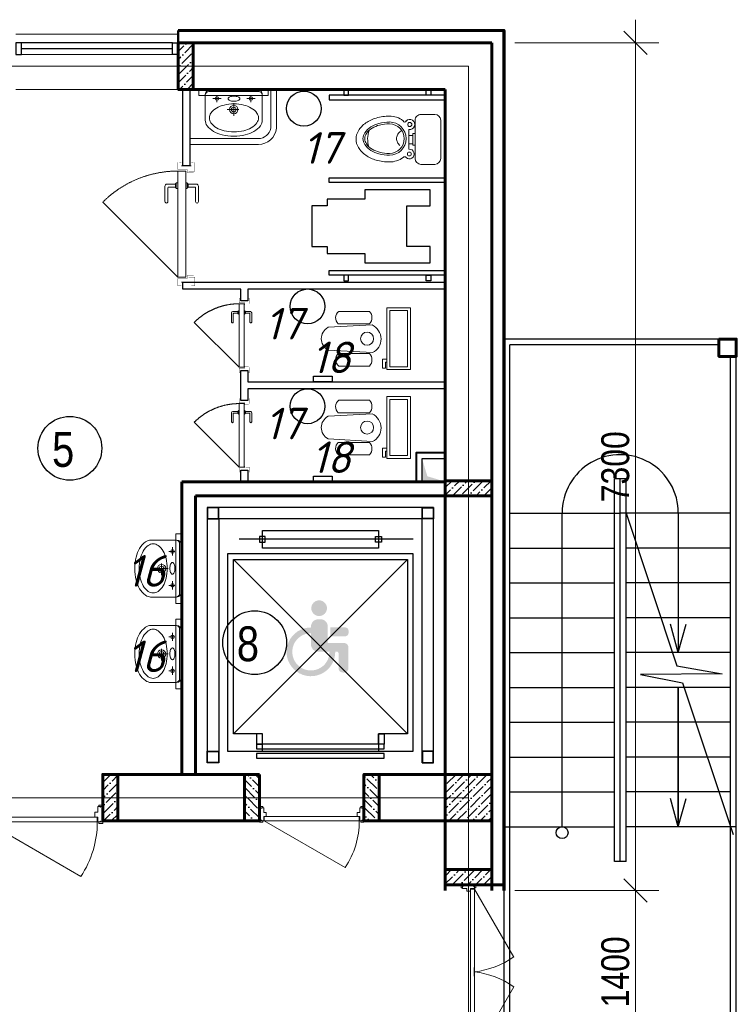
# Model space of a CAD drawing. Header units: millimetres. Extents: x -257011 to 237647566, y 2784933 to 6706507.
# Tile 151 of 256: x 9446624 to 9456772, y 5062784 to 5076725. Entities that reach past the tile are written whole.
import ezdxf

# ---------------------------------------------------------------- set-up
doc = ezdxf.new("R2010")
doc.units = ezdxf.units.MM
doc.header["$LTSCALE"] = 1000
doc.header["$PDMODE"] = 32
doc.header["$PDSIZE"] = 0.3
for name, pattern in [('ACAD_ISO10W100', [18, 12, -3, 0, -3]), ('Beruniy Xref$0$DASHED', [19.05, 12.7, -6.35]), ('штриховая', [0.75, 0.5, -0.25])]:
    doc.linetypes.add(name, pattern=pattern)
for name, color, linetype, lineweight in [('.', 7, 'Continuous', 15), ('Doors', 86, 'Continuous', 13), ('expl', 234, 'Continuous', 13), ('инвалиды', 250, 'Continuous', 40), ('Калонны', 20, 'Continuous', 25), ('Метал', 157, 'Continuous', 30), ('Размеры', 251, 'Continuous', 18), ('сантехника', 252, 'Continuous', 0)]:
    doc.layers.add(name, color=color, linetype=linetype, lineweight=lineweight)
doc.layers.add('АСО-Двери+Окна', color=7, linetype='Continuous', lineweight=20, true_color=0x0d21a0)
doc.layers.add('АСО-стены кирпич 380 мм', color=7, linetype='Continuous', lineweight=35, true_color=0x745739)
doc.styles.get("Standard").update_dxf_attribs({"font": 'ARIALN.TTF'})
doc.dimstyles.new('Санжар', dxfattribs={"dimtxt": 240, "dimasz": 200, "dimexe": 200, "dimexo": 200, "dimgap": 50, "dimtad": 1, "dimdec": 0, "dimtxsty": 'Standard', "dimblk": 'OBLIQUE', "dimcen": 2.5, "dimdle": 200, "dimclrd": 152, "dimclre": 152, "dimclrt": 152, "dimadec": 0, "dimazin": 0, "dimtfac": 1, "dimtdec": 0, "dimtmove": 0, "dimatfit": 3, "dimldrblk": 'OBLIQUE', "dimfxl": 0, "dimlwd": 0, "dimlwe": 0, "dimarcsym": 0})

# ---------------------------------------------------------------- blocks, each defined once
blk = doc.blocks.new('40')
at = {"ltscale": 60}
blk.add_line((16735239.2, -6956029.7), (16735314.3, -6956029.7), dxfattribs=at)
at = {"layer": 'Doors'}
for p, q in [((16734559.3, -6956029.7), (16735148.1, -6955689.8)), ((16735994.2, -6956029.7), (16735405.4, -6955689.8)), ((16734521.7, -6956019.7), (16734548.1, -6956019.7)), ((16734521.7, -6956029.7), (16734521.7, -6956019.7)), ((16734548.1, -6956029.7), (16734548.1, -6956019.7)), ((16736031.7, -6956019.7), (16736005.4, -6956019.7)), ((16736005.4, -6956029.7), (16736005.4, -6956019.7)), ((16736031.7, -6956029.7), (16736031.7, -6956019.7)), ((16734521.7, -6956029.7), (16734521.7, -6956134.6)), ((16734521.7, -6956029.7), (16734536.3, -6956029.7)), ((16734521.7, -6956029.7), (16734521.7, -6956029.7)), ((16734536.3, -6956029.7), (16734536.3, -6956034.4)), ((16734536.3, -6956034.4), (16734540.3, -6956034.4)), ((16734540.3, -6956029.7), (16734555.3, -6956029.7)), ((16734540.3, -6956029.7), (16734540.3, -6956034.4)), ((16734555.3, -6956029.7), (16734555.3, -6956063.3)), ((16734555.3, -6956063.3), (16735239.2, -6956063.3)), ((16734555.3, -6956096.9), (16734576.4, -6956096.9)), ((16734555.3, -6956096.9), (16734555.3, -6956134.6)), ((16734559.3, -6956029.7), (16735239.2, -6956029.7)), ((16734559.3, -6956029.7), (16734559.3, -6956063.3)), ((16734576.4, -6956063.3), (16734576.4, -6956096.9)), ((16735998.2, -6956063.3), (16734576.4, -6956063.3)), ((16735994.2, -6956029.7), (16735314.3, -6956029.7)), ((16735977.1, -6956063.3), (16735977.1, -6956096.9)), ((16735998.2, -6956096.9), (16735977.1, -6956096.9)), ((16735994.2, -6956029.7), (16735994.2, -6956063.3)), ((16735998.2, -6956029.7), (16735998.2, -6956063.3)), ((16736013.2, -6956029.7), (16735998.2, -6956029.7)), ((16735998.2, -6956096.9), (16735998.2, -6956134.6)), ((16736013.2, -6956029.7), (16736013.2, -6956034.4)), ((16736017.2, -6956034.4), (16736013.2, -6956034.4)), ((16736031.7, -6956029.7), (16736017.2, -6956029.7)), ((16736017.2, -6956029.7), (16736017.2, -6956034.4)), ((16736031.7, -6956029.7), (16736031.7, -6956134.6)), ((16736031.7, -6956029.7), (16736031.7, -6956029.7)), ((16734521.7, -6956134.6), (16734536.3, -6956134.6)), ((16734521.7, -6956134.6), (16734536.3, -6956134.6)), ((16734521.7, -6956134.6), (16734521.7, -6956134.6)), ((16734521.7, -6956134.6), (16734521.7, -6956144.7)), ((16734521.7, -6956144.7), (16734548.1, -6956144.7)), ((16734536.3, -6956134.6), (16734536.3, -6956130)), ((16734536.3, -6956130), (16734540.3, -6956130)), ((16734540.3, -6956134.6), (16734540.3, -6956130)), ((16734540.3, -6956134.6), (16734555.3, -6956134.6)), ((16734548.1, -6956134.6), (16734548.1, -6956144.7)), ((16736013.2, -6956134.6), (16735998.2, -6956134.6)), ((16736005.4, -6956134.6), (16736005.4, -6956144.7)), ((16736031.7, -6956144.7), (16736005.4, -6956144.7)), ((16736013.2, -6956134.6), (16736013.2, -6956130)), ((16736017.2, -6956130), (16736013.2, -6956130)), ((16736017.2, -6956134.6), (16736017.2, -6956130)), ((16736031.7, -6956134.6), (16736017.2, -6956134.6)), ((16736031.7, -6956134.6), (16736017.2, -6956134.6)), ((16736031.7, -6956134.6), (16736031.7, -6956134.6)), ((16736031.7, -6956134.6), (16736031.7, -6956144.7))]:
    blk.add_line(p, q, dxfattribs=at)
blk.add_ellipse((16734940.2, -6955962.8), major_axis=(-175.1, 462.6), ratio=0.632541, start_param=4.336202, end_param=5.088576, dxfattribs=at)
at = {"layer": 'Doors', "extrusion": (0, 0, -1)}
blk.add_ellipse((16735613.3, -6955962.8), major_axis=(175.1, 462.6), ratio=0.632541, start_param=4.336202, end_param=5.088576, dxfattribs=at)
blk = doc.blocks.new('iuluiluiliu')
at = {"layer": 'Doors'}
for p, q in [((577356.5, 791372.6), (577356.5, 791341.2)), ((577368.5, 791372.6), (577356.5, 791372.6)), ((577368.5, 791341.2), (577356.5, 791341.2)), ((577368.5, 791372.6), (577493.5, 791372.6)), ((577368.5, 791372.6), (577368.5, 791355.3)), ((577368.5, 791372.6), (577368.5, 791372.6)), ((577368.5, 791355.3), (577374, 791355.3)), ((577368.5, 791350.5), (577368.5, 791332.6)), ((577368.5, 791350.5), (577374, 791350.5)), ((577374, 791355.3), (577374, 791350.5)), ((577488, 791355.3), (577488, 791350.5)), ((577493.5, 791355.3), (577488, 791355.3)), ((577493.5, 791350.5), (577488, 791350.5)), ((577493.5, 791372.6), (577493.5, 791355.3)), ((577493.5, 791372.6), (577493.5, 791355.3)), ((577493.5, 791372.6), (577493.5, 791372.6)), ((577493.5, 791372.6), (577505.5, 791372.6)), ((577493.5, 791350.5), (577493.5, 791332.6)), ((577493.5, 791341.2), (577505.5, 791341.2)), ((577505.5, 791372.6), (577505.5, 791341.2)), ((577368.5, 791332.6), (577408.5, 791332.6)), ((577368.5, 790417.4), (577368.5, 791327.8)), ((577368.5, 791327.8), (577408.5, 791327.8)), ((577408.5, 791307.5), (577408.5, 791332.6)), ((577408.5, 790412.6), (577408.5, 791307.5)), ((577408.5, 791307.5), (577448.5, 791307.5)), ((577448.5, 791332.6), (577448.5, 791307.5)), ((577448.5, 791332.6), (577493.5, 791332.6)), ((577368.5, 790417.4), (576920.8, 791192.9)), ((577356.5, 790372.6), (577356.5, 790404)), ((577368.5, 790404), (577356.5, 790404)), ((577368.5, 790372.6), (577356.5, 790372.6)), ((577368.5, 790417.4), (577408.5, 790417.4)), ((577368.5, 790412.6), (577408.5, 790412.6)), ((577368.5, 790394.8), (577368.5, 790412.6)), ((577368.5, 790394.8), (577374, 790394.8)), ((577368.5, 790372.6), (577368.5, 790389.9)), ((577368.5, 790389.9), (577374, 790389.9)), ((577368.5, 790372.6), (577493.5, 790372.6)), ((577368.5, 790372.6), (577368.5, 790372.6)), ((577374, 790389.9), (577374, 790394.8)), ((577408.5, 790437.8), (577448.5, 790437.8)), ((577448.5, 790412.6), (577448.5, 790437.8)), ((577448.5, 790412.6), (577493.5, 790412.6)), ((577493.5, 790394.8), (577488, 790394.8)), ((577488, 790389.9), (577488, 790394.8)), ((577493.5, 790389.9), (577488, 790389.9)), ((577493.5, 790394.8), (577493.5, 790412.6)), ((577493.5, 790404), (577505.5, 790404)), ((577493.5, 790372.6), (577493.5, 790389.9)), ((577493.5, 790372.6), (577493.5, 790389.9)), ((577493.5, 790372.6), (577493.5, 790372.6)), ((577493.5, 790372.6), (577505.5, 790372.6)), ((577505.5, 790372.6), (577505.5, 790404))]:
    blk.add_line(p, q, dxfattribs=at)
blk.add_arc((577368.5, 790517.4), 810.4, 90, 123.53724, dxfattribs=at)
blk = doc.blocks.new('A$C261F7906')
at = {"layer": 'сантехника'}
for p, q in [((168.7, 60.2), (148.2, 441.9)), ((385.1, 439.1), (364.7, 60.2)), ((31.2, 151.7), (31.2, 417)), ((139.3, 146.3), (139.3, 417)), ((394.2, 146.3), (394.2, 417)), ((502.2, 151.7), (502.2, 417))]:
    blk.add_line(p, q, dxfattribs=at)
for points in [[(533.4, 768.4), (533.4, 565.2), (0, 565.2), (0, 768.4)], [(508.4, 743.4), (508.4, 590.2), (25, 590.2), (25, 743.4)]]:
    blk.add_lwpolyline(points, close=True, dxfattribs=at)
blk.add_lwpolyline([(88.9, 565.2), (88.9, 527.1), (12.7, 527.1), (12.7, 552.5), (63.5, 552.5), (63.5, 565.2)], dxfattribs=at)
blk.add_circle((266.7, 394.8), 56.3, dxfattribs=at)
for centre, radius, start, end in [((85.2, 355.2), 82.1, 48.78504, 131.14502), ((448.2, 355.2), 82.1, 48.85498, 131.21496), ((87.6, 195.9), 71.6, 218.08271, 316.17272), ((445.8, 195.9), 71.6, 223.82728, 321.91729)]:
    blk.add_arc(centre, radius, start, end, dxfattribs=at)
for centre, major_axis, ratio, start_param, end_param in [((268.1, 387.4), (-111.3, 70.6), 0.957892, 4.142259, 6.427427), ((266.7, 138), (0, 138), 0.859529, 2.169462, 4.113723)]:
    blk.add_ellipse(centre, major_axis=major_axis, ratio=ratio, start_param=start_param, end_param=end_param, dxfattribs=at)
blk = doc.blocks.new('Раковина')
at = {"layer": 'сантехника'}
for p, q in [((-272.7, -142), (-272.7, 108.5)), ((272.7, 108.5), (272.7, -142)), ((49.5, 1.4), (-63, 1.4)), ((0, -61.3), (0, 61.3)), ((-161, -127), (-161, -69.9)), ((164.1, -127), (164.1, -69.9)), ((-239.8, -172), (0, -172)), ((-121.4, -104.1), (-200.6, -104.1)), ((239.8, -172), (0, -172)), ((203.6, -104.1), (124.5, -104.1)), ((0, -192), (-222.7, -192)), ((222.7, -192), (0, -192))]:
    blk.add_line(p, q, dxfattribs=at)
for centre, radius in [((0, 1.4), 39.9), ((0, 1.4), 22.4), ((-161, -104.1), 17.1), ((164.1, -104.1), 17.1)]:
    blk.add_circle(centre, radius, dxfattribs=at)
for centre, radius, start, end in [((-95.9, 39.7), 197.4, 119.66302, 143.97221), ((-39.1, -60), 312.1, 103.2739, 119.66302), ((-30.9, -59.3), 270.9, 103.2739, 119.66302), ((-1.8, -218.2), 474.6, 90, 103.2739), ((1.5, -196.6), 412, 90, 103.2739), ((-1.8, -218.2), 474.6, 89.78551, 90), ((1.8, -218.2), 474.6, 90, 90.21449), ((1.5, -196.6), 412, 76.7261, 90), ((1.8, -218.2), 474.6, 76.7261, 90), ((33.9, -59.3), 270.9, 60.33698, 76.7261), ((39.1, -60), 312.1, 60.33698, 76.7261), ((95.9, 39.7), 197.4, 36.02779, 60.33698), ((-181.5, 102), 91.5, 143.97221, 180), ((-181.5, 102), 91.5, 180, 184.11956), ((-154.5, 81.3), 79.4, 143.97221, 180), ((-80.1, 27.3), 171.3, 119.66302, 143.97221), ((83.2, 27.3), 171.3, 36.02779, 60.33698), ((157.6, 81.3), 79.4, 0, 36.02779), ((181.5, 102), 91.5, 0, 36.02779), ((181.5, 102), 91.5, 355.88044, 0), ((-154.5, 81.3), 79.4, 180, 216.02779), ((-80.1, 135.4), 171.3, 216.02779, 240.33698), ((83.2, 135.4), 171.3, 299.66302, 323.97221), ((157.6, 81.3), 79.4, 323.97221, 0), ((-30.9, 221.9), 270.9, 240.33698, 256.7261), ((1.5, 359.2), 412, 256.7261, 270), ((-22.1, -123.1), 40.8, 113.31982, 136.14298), ((-7.8, -156), 76.8, 100.12395, 113.31982), ((1.5, -208.6), 130.2, 90, 100.12395), ((1.5, 359.2), 412, 270, 283.2739), ((1.5, -208.6), 130.2, 79.87605, 90), ((10.9, -156), 76.8, 66.68018, 79.87605), ((25.2, -123.1), 40.8, 43.85702, 66.68018), ((33.9, 221.9), 270.9, 283.2739, 299.66302), ((-235.8, -135.2), 37.1, 180, 270), ((-222.7, -142), 50, 180, 270), ((-43.2, -102.7), 11.5, 136.14298, 180), ((-43.2, -102.7), 11.5, 180, 223.85702), ((-22.1, -82.4), 40.8, 223.85702, 246.68018), ((-7.8, -49.4), 76.8, 246.68018, 259.87605), ((1.5, 3.2), 130.2, 259.87605, 270), ((1.5, 3.2), 130.2, 270, 280.12395), ((10.9, -49.4), 76.8, 280.12395, 293.31982), ((25.2, -82.4), 40.8, 293.31982, 316.14298), ((46.3, -102.7), 11.5, 0, 43.85702), ((46.3, -102.7), 11.5, 316.14298, 0), ((222.7, -142), 50, 270, 0), ((235.8, -135.2), 37.1, 270, 0)]:
    blk.add_arc(centre, radius, start, end, dxfattribs=at)
blk = doc.blocks.new('*U1481')
at = {"color": 0, "linetype": 'Beruniy Xref$0$DASHED'}
blk.add_line((-193.5, 2.5), (-141.88, 54.12), dxfattribs=at)
at = {"color": 0}
for p, q in [((-131, 11.3), (-141.5, 11.3)), ((-141.5, 9.3), (-132, 9.3)), ((-131.5, 8.8), (-131.5, 4.1)), ((-129.5, 4.1), (-129.5, 9.8)), ((-197, 0), (-197, -6.86)), ((-132.5, 2.5), (-132.5, 3.5)), ((-132.5, 3.5), (-128.5, 3.5)), ((-128.5, 2.5), (-132.5, 2.5)), ((-132, 3.6), (-132, 3.5)), ((-129.5, 4.1), (-131.5, 4.1)), ((-129, 3.5), (-129, 3.6)), ((-128.5, 3.5), (-128.5, 2.5)), ((-117, 0), (-117, -6.86)), ((-132.5, -3), (-132.5, -4)), ((-132.5, -4), (-128.5, -4)), ((-132, -4.1), (-132, -4)), ((-131.5, -9.3), (-131.5, -4.6)), ((-129.5, -4.6), (-131.5, -4.6)), ((-129.5, -4.6), (-129.5, -10.3)), ((-129, -4), (-129, -4.1)), ((-128.5, -4), (-128.5, -3)), ((-141.5, -9.8), (-132, -9.8)), ((-131, -11.8), (-141.5, -11.8))]:
    blk.add_line(p, q, dxfattribs=at)
at = {"color": 0, "const_width": 0.2}
for points in [[(-199.5, 0), (-199.5, 2.5), (-194.5, 2.5), (-194.5, -4), (-192.5, -4), (-192.5, -8.5)], [(-114.5, 0), (-114.5, 2.5), (-119.5, 2.5), (-119.5, -4), (-121.5, -4), (-121.5, -8.5)], [(-193.5, -5), (-193.5, -9.36), (-199.5, -9.36), (-199.5, -6.86)], [(-120.5, -5), (-120.5, -9.36), (-114.5, -9.36), (-114.5, -6.86)]]:
    blk.add_lwpolyline(points, dxfattribs=at)
at = {"color": 0}
blk.add_lwpolyline([(-193.5, -3), (-193.5, 2.5), (-120.5, 2.5), (-120.5, -3), (-193.5, -3)], dxfattribs=at)
at = {"color": 0, "linetype": 'Beruniy Xref$0$DASHED'}
blk.add_arc((-193.5, 2.5), 73, 0, 45, dxfattribs=at)
at = {"color": 0}
for centre, radius, start, end in [((-141.5, 10.3), 1, 90, 270), ((-132, 8.8), 0.5, 0, 90), ((-131, 9.8), 1.5, 0, 90), ((-131.5, 3.6), 0.5, 90, 180), ((-129.5, 3.6), 0.5, 0, 90), ((-131.5, -4.1), 0.5, 180, 270), ((-129.5, -4.1), 0.5, 270, 0), ((-141.5, -10.8), 1, 90, 270), ((-132, -9.3), 0.5, 270, 0), ((-131, -10.3), 1.5, 270, 0)]:
    blk.add_arc(centre, radius, start, end, dxfattribs=at)
blk = doc.blocks.new('42')
at = {"layer": 'сантехника', "lineweight": 15, "ltscale": 5}
for p, q in [((16810563.9, -7009132.9), (16810563.9, -7008802.9)), ((16810563.9, -7009132.9), (16810563.9, -7008802.9)), ((16810613.9, -7008752.9), (16810733.9, -7008752.9)), ((16810613.9, -7008752.9), (16810733.9, -7008752.9)), ((16810783.9, -7008802.9), (16810783.9, -7009132.9)), ((16810783.9, -7008802.9), (16810783.9, -7009132.9)), ((16810836.8, -7008930.3), (16810836.8, -7008883.1)), ((16810836.8, -7008930.3), (16810836.8, -7008883.1)), ((16810783.9, -7008918.1), (16810804.6, -7008918.1)), ((16810783.9, -7009017.7), (16810783.9, -7008918.1)), ((16810783.9, -7008918.1), (16810804.6, -7008918.1)), ((16810783.9, -7009017.7), (16810783.9, -7008918.1)), ((16810804.6, -7008918.1), (16810804.6, -7008930.3)), ((16810804.6, -7008918.1), (16810804.6, -7008930.3)), ((16810804.6, -7008930.3), (16810836.8, -7008930.3)), ((16810804.6, -7008930.3), (16810804.6, -7009002)), ((16810804.6, -7008930.3), (16810836.8, -7008930.3)), ((16810804.6, -7008930.3), (16810804.6, -7009002)), ((16810836.8, -7009002), (16810836.8, -7008930.3)), ((16810836.8, -7009002), (16810836.8, -7008930.3)), ((16810804.6, -7009017.7), (16810783.9, -7009017.7)), ((16810804.6, -7009017.7), (16810783.9, -7009017.7)), ((16810804.6, -7009002), (16810804.6, -7009017.7)), ((16810838.9, -7009002), (16810804.6, -7009002)), ((16810804.6, -7009002), (16810804.6, -7009017.7)), ((16810838.9, -7009002), (16810804.6, -7009002)), ((16810836.8, -7009053.1), (16810836.8, -7009002)), ((16810836.8, -7009053.1), (16810836.8, -7009002)), ((16810733.9, -7009182.9), (16810613.9, -7009182.9)), ((16810733.9, -7009182.9), (16810613.9, -7009182.9))]:
    blk.add_line(p, q, dxfattribs=at)
for centre, radius in [((16810833.5, -7008841.6), 16.8), ((16810833.5, -7008841.6), 16.8), ((16810829.9, -7009096.1), 17.7), ((16810829.9, -7009096.1), 17.7)]:
    blk.add_circle(centre, radius, dxfattribs=at)
for centre, radius, start, end in [((16810613.9, -7008802.9), 50, 90, 180), ((16810613.9, -7008802.9), 50, 90, 180), ((16810733.9, -7008802.9), 50, 0, 90), ((16810733.9, -7008802.9), 50, 0, 90), ((16810833.5, -7008841.6), 41.7, 46.35612, 274.52336), ((16810833.5, -7008841.6), 41.7, 46.35612, 274.52336), ((16810875.1, -7008804), 14.8, 210.13159, 329.86841), ((16810875.1, -7008804), 14.8, 210.13159, 329.86841), ((16811005, -7008970.5), 197.2, 90, 126.62756), ((16811005, -7008970.5), 197.2, 90, 126.62756), ((16811005, -7008970.5), 197.2, 90, 126.62756), ((16811005, -7008970.5), 197.2, 90, 126.62756), ((16811005, -7009191.7), 418.4, 74.15338, 90), ((16811005, -7009191.7), 418.4, 74.15338, 90), ((16811005, -7009191.7), 418.4, 74.15338, 90), ((16811005, -7009191.7), 418.4, 74.15338, 90), ((16811035.9, -7009082.9), 305.2, 55.5781, 74.15338), ((16811005, -7008974.1), 143.4, 90, 270), ((16811005, -7008974.1), 143.4, 90, 270), ((16811005, -7008974.1), 127.3, 90, 270), ((16811005, -7008974.1), 127.3, 90, 270), ((16811005, -7009191.8), 361.1, 75.39607, 90), ((16811005, -7009191.8), 361.1, 75.39607, 90), ((16811005, -7009199), 352.3, 76.03958, 90), ((16811005, -7009199), 352.3, 76.03958, 90), ((16811032.6, -7009088), 237.8, 59.02951, 76.03958), ((16811032.6, -7009088), 237.8, 59.02951, 76.03958), ((16811033, -7009084.4), 250.1, 57.82878, 75.39607), ((16811033, -7009084.4), 250.1, 57.82878, 75.39607), ((16811074.6, -7009017.9), 156.2, 34.61235, 59.02951), ((16811074.6, -7009017.9), 156.2, 34.61235, 59.02951), ((16811075.6, -7009016.6), 170.1, 33.36464, 57.82878), ((16811075.6, -7009016.6), 170.1, 33.36464, 57.82878), ((16810980.2, -7008972.3), 213, 339.99951, 18.48455), ((16810980.2, -7008972.3), 213, 339.99951, 18.48455), ((16811083.1, -7009014), 221.7, 31.15077, 55.5781), ((16811155.1, -7008970.5), 137.7, 0, 31.15077), ((16810858.9, -7008981.6), 86.5, 26.34532, 50.08984), ((16810858.9, -7008981.6), 86.5, 26.34532, 50.08984), ((16810873.2, -7008974.5), 70.5, 0, 26.34532), ((16810873.2, -7008974.5), 70.5, 0, 26.34532), ((16810873.2, -7008974.5), 70.5, 333.65468, 0), ((16810873.2, -7008974.5), 70.5, 333.65468, 0), ((16811138.2, -7008974.1), 78.9, 0, 34.61235), ((16811138.2, -7008974.1), 78.9, 0, 34.61235), ((16811138.2, -7008974.1), 78.9, 325.38765, 0), ((16811138.2, -7008974.1), 78.9, 325.38765, 0), ((16811140.3, -7008974.1), 92.6, 0, 33.36464), ((16811140.3, -7008974.1), 92.6, 0, 33.36464), ((16811140.3, -7008974.1), 92.6, 326.63536, 0), ((16811140.3, -7008974.1), 92.6, 326.63536, 0), ((16811155.1, -7008970.5), 137.7, 328.84923, 0), ((16810829.9, -7009096.1), 43.6, 80.82075, 316.57286), ((16810829.9, -7009096.1), 43.6, 80.82075, 316.57286), ((16810849.6, -7008956.3), 101, 299.23771, 309.91016), ((16810849.6, -7008956.3), 101, 299.23771, 309.91016), ((16810858.9, -7008967.4), 86.5, 309.91016, 333.65468), ((16810858.9, -7008967.4), 86.5, 309.91016, 333.65468), ((16811032.6, -7008860.1), 237.8, 283.96042, 300.97049), ((16811032.6, -7008860.1), 237.8, 283.96042, 300.97049), ((16811033, -7008863.7), 250.1, 284.60393, 302.17122), ((16811033, -7008863.7), 250.1, 284.60393, 302.17122), ((16811074.6, -7008930.2), 156.2, 300.97049, 325.38765), ((16811074.6, -7008930.2), 156.2, 300.97049, 325.38765), ((16811075.6, -7008931.5), 170.1, 302.17122, 326.63536), ((16811075.6, -7008931.5), 170.1, 302.17122, 326.63536), ((16811083.1, -7008927), 221.7, 304.4219, 328.84923), ((16811083.1, -7008927), 221.7, 304.4219, 328.84923), ((16810613.9, -7009132.9), 50, 180, 270), ((16810613.9, -7009132.9), 50, 180, 270), ((16810733.9, -7009132.9), 50, 270, 0), ((16810733.9, -7009132.9), 50, 270, 0), ((16810873.9, -7009130.9), 13.6, 20.6387, 159.3613), ((16810873.9, -7009130.9), 13.6, 20.6387, 159.3613), ((16811005, -7008970.5), 197.2, 233.37244, 270), ((16811005, -7008970.5), 197.2, 233.37244, 270), ((16811005, -7008749.1), 352.3, 270, 283.96042), ((16811005, -7008749.1), 352.3, 270, 283.96042), ((16811005, -7008756.3), 361.1, 270, 284.60393), ((16811005, -7008756.3), 361.1, 270, 284.60393), ((16811005, -7008749.3), 418.4, 270, 285.84662), ((16811005, -7008749.3), 418.4, 270, 285.84662), ((16811035.9, -7008858.1), 305.2, 285.84662, 304.4219), ((16811035.9, -7008858.1), 305.2, 285.84662, 304.4219)]:
    blk.add_arc(centre, radius, start, end, dxfattribs=at)
at = {"layer": 'сантехника', "lineweight": 5}
for centre, radius, start, end in [((16811035.9, -7009082.9), 305.2, 55.5781, 74.15338), ((16811083.1, -7009014), 221.7, 31.15077, 55.5781)]:
    blk.add_arc(centre, radius, start, end, dxfattribs=at)
blk = doc.blocks.new('_Oblique')
at = {"color": 0, "linetype": 'ByBlock', "lineweight": -2}
blk.add_line((-0.5, -0.5), (0.5, 0.5), dxfattribs=at)
blk = doc.blocks.new('*D1977')
at = {"color": 152, "lineweight": 0, "ltscale": 100, "transparency": 16777216}
for p, q in [((9709097.5, 5081172.3), (9709097.5, 5082972.3)), ((9708059.3, 5082772.3), (9709297.5, 5082772.3)), ((9708059.3, 5081372.3), (9709297.5, 5081372.3))]:
    blk.add_line(p, q, dxfattribs=at)
at = {"layer": 'Defpoints', "color": 0, "lineweight": 50, "ltscale": 100, "transparency": 16777216}
for p in [(9707859.3, 5082772.3), (9709097.5, 5082772.3), (9707859.3, 5081372.3)]:
    blk.add_point(p, dxfattribs=at)
at = {"color": 152, "lineweight": 0, "ltscale": 100, "transparency": 16777216, "xscale": 200, "yscale": 200, "zscale": 200}
for p, rotation in [((9709097.5, 5082772.3), 90), ((9709097.5, 5081372.3), 270)]:
    blk.add_blockref('_Oblique', p, dxfattribs=dict(at, rotation=rotation))
at = {"color": 152, "ltscale": 100, "transparency": 16777216, "insert": (9708924.9, 5082072.3), "char_height": 240, "attachment_point": 5, "rotation": 90}
blk.add_mtext('1400', dxfattribs=at)
blk = doc.blocks.new('*D1978')
at = {"color": 152, "lineweight": 0, "ltscale": 100, "transparency": 16777216}
for p, q in [((9709097.5, 5082572.3), (9709097.5, 5090272.3)), ((9708059.3, 5090072.3), (9709297.5, 5090072.3)), ((9708059.3, 5082772.3), (9709297.5, 5082772.3))]:
    blk.add_line(p, q, dxfattribs=at)
at = {"layer": 'Defpoints', "color": 0, "lineweight": 50, "ltscale": 100, "transparency": 16777216}
for p in [(9707859.3, 5090072.3), (9709097.5, 5090072.3), (9707859.3, 5082772.3)]:
    blk.add_point(p, dxfattribs=at)
at = {"color": 152, "lineweight": 0, "ltscale": 100, "transparency": 16777216, "xscale": 200, "yscale": 200, "zscale": 200}
for p, rotation in [((9709097.5, 5090072.3), 90), ((9709097.5, 5082772.3), 270)]:
    blk.add_blockref('_Oblique', p, dxfattribs=dict(at, rotation=rotation))
at = {"color": 152, "ltscale": 100, "transparency": 16777216, "insert": (9708924.9, 5086422.3), "char_height": 240, "attachment_point": 5, "rotation": 90}
blk.add_mtext('7300', dxfattribs=at)
blk = doc.blocks.new('ergerddd')
at = {"ltscale": 100}
for p, q in [((-561938.1, 1436587.7), (-561500.4, 1435274.4)), ((-561500.4, 1435274.4), (-561110.4, 1435205.3)), ((-561110.4, 1435205.3), (-561814.4, 1435198.2)), ((-561814.4, 1435198.2), (-561451.5, 1435127.9)), ((-561451.5, 1435127.9), (-561016.1, 1433821.8))]:
    blk.add_line(p, q, dxfattribs=at)
at = {"layer": 'expl', "lineweight": 30}
for p, q in [((-561488.1, 1435387.7), (-561555.3, 1435630.7)), ((-561488.1, 1435387.7), (-561420.9, 1435630.7)), ((-561488.1, 1433887.7), (-561488.1, 1435087.7)), ((-561488.1, 1433887.7), (-561555.3, 1434130.7)), ((-561488.1, 1433887.7), (-561420.9, 1434130.7))]:
    blk.add_line(p, q, dxfattribs=at)
blk = doc.blocks.new('werfsdsss')
at = {"ltscale": 100}
for p, q in [((-579749.3, 1431155.2), (-579749.3, 1437355.2)), ((-577749.3, 1437355.2, 0), (-579749.3, 1437355.2, 0)), ((-579699.3, 1433155.2), (-579699.3, 1437305.2)), ((-577899.3, 1437305.2, 0), (-579699.3, 1437305.2, 0)), ((-577749.3, 1431155.2, 0), (-577749.3, 1437355.2, 0)), ((-577799.3, 1431305.2, 0), (-577799.3, 1437205.2, 0)), ((-578799.3, 1432855.2), (-578799.3, 1436155.2)), ((-578799.3, 1436155.2, 0), (-578699.3, 1436155.2, 0)), ((-578749.3, 1432855.2), (-578749.3, 1436155.2)), ((-578699.3, 1432855.2), (-578699.3, 1436155.2)), ((-579699.3, 1435855.2), (-578799.3, 1435855.2)), ((-578799.3, 1435855.2), (-578749.3, 1435855.2)), ((-578699.3, 1435855.2), (-578749.3, 1435855.2)), ((-577799.3, 1435855.2), (-578699.3, 1435855.2)), ((-579699.3, 1435555.2), (-578799.3, 1435555.2)), ((-577799.3, 1435555.2), (-578699.3, 1435555.2)), ((-579699.3, 1435255.2), (-578799.3, 1435255.2)), ((-577799.3, 1435255.2), (-578699.3, 1435255.2)), ((-579699.3, 1434955.2), (-578799.3, 1434955.2)), ((-577799.3, 1434955.2), (-578699.3, 1434955.2)), ((-579699.3, 1434655.2), (-578799.3, 1434655.2)), ((-577799.3, 1434655.2), (-578699.3, 1434655.2)), ((-579699.3, 1434355.2), (-578799.3, 1434355.2)), ((-577799.3, 1434355.2), (-578699.3, 1434355.2)), ((-579699.3, 1434055.2), (-578799.3, 1434055.2)), ((-577799.3, 1434055.2), (-578699.3, 1434055.2)), ((-579699.3, 1433755.2), (-578799.3, 1433755.2)), ((-577799.3, 1433755.2), (-578699.3, 1433755.2)), ((-579699.3, 1433455.2), (-578799.3, 1433455.2)), ((-577799.3, 1433455.2), (-578699.3, 1433455.2)), ((-579749.3, 1433155.2), (-578799.3, 1433155.2)), ((-579699.3, 1431205.2), (-579699.3, 1433155.2)), ((-577749.3, 1433155.2), (-578699.3, 1433155.2)), ((-578699.3, 1432855.2), (-578799.3, 1432855.2)), ((-579699.3, 1431205.2), (-577899.3, 1431205.2)), ((-579749.3, 1431155.2), (-577749.3, 1431155.2))]:
    blk.add_line(p, q, dxfattribs=at)
at = {"layer": 'expl', "lineweight": 30}
for p, q in [((-579249.3, 1433155.2), (-579249.3, 1435855.2)), ((-578249.3, 1435855.2), (-578249.3, 1434655.2)), ((-578249.3, 1434355.2), (-578249.3, 1433155.2)), ((-578249.3, 1433155.2), (-578316.4, 1433398.2)), ((-578249.3, 1433155.2), (-578182.1, 1433398.2))]:
    blk.add_line(p, q, dxfattribs=at)
blk.add_circle((-579249.3, 1433103.8), 51.4, dxfattribs=at)
blk.add_arc((-578749.3, 1435858.9, 0), 500, 359.57578, 180.42422, dxfattribs=at)
at = {"layer": 'Размеры', "lineweight": 60, "ltscale": 5, "elevation": 0}
blk.add_lwpolyline([(-577899.3, 1437355.2), (-577899.3, 1437205.2), (-577749.3, 1437205.2), (-577749.3, 1437355.2)], close=True, dxfattribs=at)
at = {"layer": 'Размеры', "lineweight": 60, "ltscale": 5}
blk.add_lwpolyline([(-577899.3, 1431305.2), (-577899.3, 1431155.2), (-577749.3, 1431155.2), (-577749.3, 1431305.2)], close=True, dxfattribs=at)
at = {"lineweight": 60}
blk.add_blockref('ergerddd', (-16761.2, -732.5), dxfattribs=at)
blk = doc.blocks.new('ygfn')
at = {"layer": '.', "lineweight": 60, "ltscale": 100}
h = blk.add_hatch(color=251, dxfattribs=at)
h.dxf.hatch_style = 1
h.paths.add_polyline_path([(9707459.3, 5086293.5), (9707259.3, 5086292.3), (9707259.3, 5086492.3), (9707305.3, 5086340.3)])
at = {"ltscale": 100}
h = blk.add_hatch(dxfattribs=at)
h.set_pattern_fill('ANSI36', color=256, scale=15, style=0)
h.set_pattern_definition([(45, (9814231.533, 4354172.813), (25.2569703, 92.6088912), [119.0625, -23.8125, 0, -23.8125])])
h.paths.add_polyline_path([(9705289.3, 5090072.3), (9705159.3, 5090072.3), (9705159.3, 5089672.3), (9705289.3, 5089672.3)])
h = blk.add_hatch(dxfattribs=at)
h.set_pattern_fill('ANSI36', color=256, scale=15, style=0)
h.set_pattern_definition([(45, (9689765.687, 3846885.33), (25.2569703, 92.6088912), [119.0625, -23.8125, 0, -23.8125])])
h.paths.add_polyline_path([(9707859.3, 5086302.3), (9707859.3, 5086172.3), (9707459.3, 5086172.3), (9707459.3, 5086302.3)])
h = blk.add_hatch(dxfattribs=at)
h.set_pattern_fill('ANSI36', color=256, scale=15, style=0)
h.set_pattern_definition([(45, (9819911.533, 4349963.28), (25.2569703, 92.6088912), [119.0625, -23.8125, 0, -23.8125])])
h.paths.add_polyline_path([(9704509.3, 5083372.3), (9704639.3, 5083372.3), (9704639.3, 5083772.3), (9704509.3, 5083772.3)])
h = blk.add_hatch(dxfattribs=at)
h.set_pattern_fill('ANSI36', color=256, scale=15, angle=270, style=0)
h.set_pattern_definition([(315, (8445787.34, 5160917.02), (92.6088912, -25.2569703), [119.0625, -23.8125, 0, -23.8125])])
h.paths.add_polyline_path([(9705729.3, 5083772.3), (9705859.3, 5083772.3), (9705859.3, 5083372.3), (9705729.3, 5083372.3)])
h = blk.add_hatch(dxfattribs=at)
h.set_pattern_fill('ANSI36', color=256, scale=15, angle=270, style=0)
h.set_pattern_definition([(315, (8447117.34, 5160917.02), (92.6088912, -25.2569703), [119.0625, -23.8125, 0, -23.8125])])
h.paths.add_polyline_path([(9706759.3, 5083772.3), (9706889.3, 5083772.3), (9706889.3, 5083372.3), (9706759.3, 5083372.3)])
h = blk.add_hatch(dxfattribs=at)
h.set_pattern_fill('ANSI36', color=256, scale=15, style=0)
h.set_pattern_definition([(45, (-7364303.28, 14266602.263), (25.25697034, 92.60889125), [119.0625, -23.8125, 0, -23.8125])])
h.paths.add_polyline_path([(9707859.3, 5083772.3), (9707459.3, 5083772.3), (9707459.3, 5083372.3), (9707859.3, 5083372.3)])
h = blk.add_hatch(dxfattribs=at)
h.set_pattern_fill('ANSI36', color=256, scale=15, style=0)
h.set_pattern_definition([(45, (9693165.688, 3848420.33), (25.2569703, 92.6088912), [119.0625, -23.8125, 0, -23.8125])])
h.paths.add_polyline_path([(9707459.3, 5082822.3), (9707459.3, 5082952.3), (9707859.3, 5082952.3), (9707859.3, 5082822.3)])
at = {"layer": 'инвалиды', "lineweight": 0, "ltscale": 200, "true_color": 0xfab905}
h = blk.add_hatch(color=40, dxfattribs=at)
h.paths.add_polyline_path([(9706303.3, 5085047.9, -0.414214), (9706363.3, 5085107.9), (9706387.3, 5085107.9, -0.414214), (9706447.3, 5085047.9), (9706447.3, 5084904.1), (9706587.9, 5084904.1, -0.414214), (9706625.4, 5084866.6), (9706625.4, 5084687.7, -0.414214), (9706587.9, 5084650.2), (9706577.7, 5084650.2, -0.414214), (9706540.2, 5084687.7), (9706540.2, 5084815.6, 0.414214), (9706525.2, 5084830.6), (9706363.3, 5084830.6, -0.414214), (9706303.3, 5084890.6)])
h.paths.add_polyline_path([(9706470.7, 5085038.9), (9706596.6, 5085038.9, -0.414214), (9706626.6, 5085008.9), (9706626.6, 5084991.7, -0.414214), (9706596.6, 5084961.7), (9706470.7, 5084961.7)])
h.paths.add_polyline_path([(9706303.3, 5085038), (9706303.3, 5084988.5, 2.454646), (9706462.5, 5084830.6), (9706511.9, 5084830.6, -2.445012)])
h.paths.add_polyline_path([(9706305.6, 5085204.1, -1), (9706440.5, 5085204.1, -1)])
at = {"color": 251, "lineweight": 50, "ltscale": 100, "true_color": 0x4a4a4a}
blk.add_line((9705159.3, 5090072.3), (9705159.3, 5090179.3), dxfattribs=at)
at = {"lineweight": 9, "ltscale": 100}
for p, q in [((9705159.3, 5090147.3), (9703759.3, 5090147.3)), ((9705159.3, 5089672.3), (9703759.3, 5089672.3))]:
    blk.add_line(p, q, dxfattribs=at)
at = {"color": 5}
for p, q in [((9705109.3, 5090072.3), (9703809.3, 5090072.3)), ((9705109.3, 5090022.3), (9703809.3, 5090022.3))]:
    blk.add_line(p, q, dxfattribs=at)
at = {"lineweight": 60, "ltscale": 100}
for p, q in [((9707859.3, 5090072.3), (9705159.3, 5090072.3)), ((9705159.3, 5089672.3), (9705159.3, 5090072.3)), ((9707859.3, 5082772.3), (9707859.3, 5090072.3)), ((9707459.3, 5089672.3), (9705159.3, 5089672.3)), ((9707459.3, 5082772.3), (9707459.3, 5089672.3)), ((9707459.3, 5086292.3), (9705189.3, 5086292.3)), ((9705189.3, 5086292.3), (9705189.3, 5083772.3)), ((9707459.3, 5086172.3), (9705309.3, 5086172.3)), ((9705309.3, 5086172.3), (9705309.3, 5083772.3)), ((9704509.3, 5083772.3), (9705859.3, 5083772.3)), ((9704509.3, 5083772.3), (9704509.3, 5083372.3)), ((9705859.3, 5083772.3), (9705859.3, 5083372.3)), ((9705859.3, 5083372.3), (9705859.3, 5083772.3)), ((9706759.3, 5083373.1), (9706759.3, 5083773.1)), ((9706889.3, 5083772.3), (9707459.3, 5083772.3)), ((9704509.3, 5083372.3), (9705859.3, 5083372.3)), ((9706889.3, 5083372.3), (9707459.3, 5083372.3)), ((9707859.3, 5082822.3), (9707459.3, 5082822.3))]:
    blk.add_line(p, q, dxfattribs=at)
at = {"color": 5, "lineweight": 0}
blk.add_line((9705109.3, 5089972.3), (9703809.3, 5089972.3), dxfattribs=at)
at = {"color": 1, "linetype": 'ACAD_ISO10W100', "lineweight": 9, "ltscale": 100}
for p, q in [((9707659.3, 5089872.3), (9680659.3, 5089872.3)), ((9707659.3, 5089872.3), (9707659.3, 5074272.3)), ((9707659.3, 5083572.3), (9680659.3, 5083572.3))]:
    blk.add_line(p, q, dxfattribs=at)
at = {"color": 252, "lineweight": 60, "ltscale": 100}
for points in [[(9707966.3, 5082772.3), (9707966.3, 5090179.3), (9705159.3, 5090179.3)], [(9707966.3, 5082822.3), (9707859.3, 5082822.3)]]:
    blk.add_lwpolyline(points, dxfattribs=at)
at = {"color": 32, "lineweight": 30, "ltscale": 100}
blk.add_lwpolyline([(9707959.3, 5082772.3), (9707959.3, 5090172.3), (9705159.3, 5090172.3)], dxfattribs=at)
at = {"color": 5}
for points in [[(9703759.3, 5089972.3), (9703809.3, 5089972.3), (9703809.3, 5090072.3), (9703759.3, 5090072.3)], [(9705159.3, 5089972.3), (9705109.3, 5089972.3), (9705109.3, 5090072.3), (9705159.3, 5090072.3)]]:
    blk.add_lwpolyline(points, close=True, dxfattribs=at)
at = {"lineweight": 0, "ltscale": 100}
for points in [[(9705935.4, 5089618.5), (9705935.4, 5089668.5), (9705335.4, 5089668.5), (9705335.4, 5089618.5)], [(9705189.3, 5085845.3), (9705139.3, 5085845.3), (9705139.3, 5085245.3), (9705189.3, 5085245.3)], [(9705189.3, 5085109.9), (9705139.3, 5085109.9), (9705139.3, 5084509.9), (9705189.3, 5084509.9)]]:
    blk.add_lwpolyline(points, close=True, dxfattribs=at)
for points in [[(9705955.8, 5089672.3), (9705955.8, 5089337.1)], [(9706005.8, 5089672.3), (9706005.8, 5089337.1)], [(9705259.3, 5089248.1), (9705849.6, 5089248.1)], [(9705259.3, 5089198.1), (9705849.6, 5089198.1)]]:
    blk.add_lwpolyline(points, dxfattribs=at)
for points in [[(9706584.5, 5089622.3), (9706624.5, 5089622.3), (9706624.5, 5089672.3), (9706584.5, 5089672.3)], [(9707333.9, 5089622.3), (9707293.9, 5089622.3), (9707293.9, 5089672.3), (9707333.9, 5089672.3)], [(9707459.2, 5089622.3), (9706459.2, 5089622.2), (9706459.2, 5089582.2), (9707459.2, 5089582.3)], [(9707459.2, 5088870.7), (9706459.2, 5088870.8), (9706459.2, 5088910.8), (9707459.2, 5088910.7)], [(9707459.2, 5088072.2), (9706459.2, 5088072.4), (9706459.2, 5088112.4), (9707459.2, 5088112.2)], [(9706584.5, 5088022.2), (9706624.5, 5088022.2), (9706624.5, 5088072.2), (9706584.5, 5088072.2)], [(9707333.9, 5088022.2), (9707293.9, 5088022.2), (9707293.9, 5088072.2), (9707333.9, 5088072.2)]]:
    blk.add_lwpolyline(points, close=True)
at = {"linetype": 'штриховая', "ltscale": 7}
blk.add_lwpolyline([(9706309.2, 5088317.9), (9706442.5, 5088317.9), (9706442.5, 5088258.2), (9706765.5, 5088258.2), (9706765.5, 5088178.6), (9707329.2, 5088178.6), (9707329.2, 5088317.9), (9707129.2, 5088317.9), (9707129.2, 5088667.9), (9707329.2, 5088667.9), (9707329.2, 5088807.2), (9706765.5, 5088807.2), (9706765.5, 5088727.6), (9706442.5, 5088727.6), (9706442.5, 5088667.9), (9706309.2, 5088667.9)], close=True, dxfattribs=at)
at = {"ltscale": 100}
for points in [[(9706324.5, 5087152.3), (9706324.5, 5087202.3), (9706484.5, 5087202.3), (9706484.5, 5087152.3)], [(9707459.3, 5086292.3), (9707259.3, 5086292.3), (9707259.3, 5086492.3), (9707459.3, 5086492.3)], [(9706324.5, 5086292.3), (9706324.5, 5086342.3), (9706484.5, 5086342.3), (9706484.5, 5086292.3)]]:
    blk.add_lwpolyline(points, close=True, dxfattribs=at)
at = {"color": 116, "lineweight": 40, "ltscale": 100, "true_color": 0x136734}
blk.add_lwpolyline([(9707459.3, 5086542.3), (9707209.3, 5086542.3), (9707209.3, 5086292.3)], dxfattribs=at)
at = {"color": 46, "lineweight": 25}
for points in [[(9707359.3, 5083872.3), (9707359.3, 5086072.3), (9705409.3, 5086072.3), (9705409.3, 5083972.3)], [(9707259.3, 5083872.3), (9707259.3, 5085972.3), (9705509.3, 5085972.3), (9705509.3, 5083972.3)]]:
    blk.add_lwpolyline(points, dxfattribs=at)
at = {"color": 0, "ltscale": 100}
for points in [[(9705884.3, 5085722.3), (9705884.3, 5085872.3), (9706884.3, 5085872.3), (9706884.3, 5085722.3)], [(9705909.3, 5085772.3), (9705909.3, 5085822.3), (9705859.3, 5085822.3), (9705859.3, 5085772.3)], [(9706859.3, 5085772.3), (9706859.3, 5085822.3), (9706909.3, 5085822.3), (9706909.3, 5085772.3)], [(9705584.3, 5083972.3), (9707184.3, 5083972.3), (9707184.3, 5085672.3), (9705584.3, 5085672.3)], [(9705834.3, 5084032.3), (9705884.3, 5084032.3), (9705884.3, 5084122.3), (9705834.3, 5084122.3)], [(9706934.3, 5084032.3), (9706884.3, 5084032.3), (9706884.3, 5084122.3), (9706934.3, 5084122.3)], [(9706934.3, 5084032.3), (9705834.3, 5084032.3), (9705834.3, 5083992.3), (9706934.3, 5083992.3)], [(9706934.3, 5083952.3), (9705834.3, 5083952.3), (9705834.3, 5083912.3), (9706934.3, 5083912.3)]]:
    blk.add_lwpolyline(points, close=True, dxfattribs=at)
for points in [[(9707184.3, 5085797.3), (9705684.3, 5085797.3)], [(9705884.3, 5083972.3), (9705884.3, 5084122.3), (9705634.3, 5084122.3), (9705634.3, 5085622.3), (9707134.3, 5085622.3), (9707134.3, 5084122.3), (9706884.3, 5084122.3), (9706884.3, 5083972.3)], [(9707134.3, 5085622.3), (9705634.3, 5084122.3)], [(9707134.3, 5084122.3), (9705634.3, 5085622.3)]]:
    blk.add_lwpolyline(points, dxfattribs=at)
at = {"ltscale": 100}
for centre in [(9706241.5, 5089506.2), (9706272.9, 5087803), (9706272.9, 5086943)]:
    blk.add_circle(centre, 150, dxfattribs=at)
at = {"lineweight": 0, "ltscale": 100}
for centre, radius, start, end in [((9705847.5, 5089358.4), 110.4, 271.07834, 348.85672), ((9705848, 5089357.1), 159.1, 270.57238, 352.76255)]:
    blk.add_arc(centre, radius, start, end, dxfattribs=at)
at = {"layer": 'expl', "lineweight": 30}
for centre in [(9704226.1, 5086581), (9705817.7, 5084907.2)]:
    blk.add_circle(centre, 275.1, dxfattribs=at)
at = {"layer": 'АСО-стены кирпич 380 мм', "color": 5, "lineweight": 25}
for points in [[(9705259.3, 5089672.3), (9705259.3, 5089012.3), (9705199.3, 5089012.3)], [(9705199.3, 5089012.3), (9705199.3, 5089672.3)], [(9705699.3, 5086292.3), (9705699.3, 5086392.3), (9705759.3, 5086392.3), (9705759.3, 5086292.3)]]:
    blk.add_lwpolyline(points, dxfattribs=at)
for points in [[(9705199.3, 5088012.3), (9707459.3, 5088012.3), (9707459.3, 5087952.3), (9705759.3, 5087952.3), (9705759.3, 5087852.3), (9705699.3, 5087852.3), (9705699.3, 5087952.3), (9705199.3, 5087952.3)], [(9705759.3, 5087092.3), (9705759.3, 5086992.3), (9705699.3, 5086992.3), (9705699.3, 5087252.3), (9705759.3, 5087252.3), (9705759.3, 5087152.3), (9707459.3, 5087152.3), (9707459.3, 5087092.3)]]:
    blk.add_lwpolyline(points, close=True, dxfattribs=at)
at = {"layer": 'Метал', "color": 0, "lineweight": 30}
for points in [[(9705509.3, 5085972.3), (9705509.3, 5086072.3), (9705409.3, 5086072.3), (9705409.3, 5085972.3)], [(9707259.3, 5085972.3), (9707259.3, 5086072.3), (9707359.3, 5086072.3), (9707359.3, 5085972.3)], [(9705509.3, 5083972.3), (9705509.3, 5083872.3), (9705409.3, 5083872.3), (9705409.3, 5083972.3)], [(9707259.3, 5083972.3), (9707259.3, 5083872.3), (9707359.3, 5083872.3), (9707359.3, 5083972.3)]]:
    blk.add_lwpolyline(points, close=True, dxfattribs=at)
at = {"layer": 'Метал', "color": 0, "lineweight": 25}
for points in [[(9705506.3, 5085975.3), (9705506.3, 5086069.3), (9705412.3, 5086069.3), (9705412.3, 5085975.3)], [(9707262.3, 5085975.3), (9707262.3, 5086069.3), (9707356.3, 5086069.3), (9707356.3, 5085975.3)], [(9705506.3, 5083969.3), (9705506.3, 5083875.3), (9705412.3, 5083875.3), (9705412.3, 5083969.3)], [(9707262.3, 5083969.3), (9707262.3, 5083875.3), (9707356.3, 5083875.3), (9707356.3, 5083969.3)]]:
    blk.add_lwpolyline(points, close=True, dxfattribs=at)
at = {"layer": 'Размеры', "lineweight": 60, "ltscale": 5}
for points in [[(9705159.3, 5090072.3), (9705289.3, 5090072.3), (9705289.3, 5089672.3), (9705159.3, 5089672.3)], [(9707859.3, 5086172.3), (9707859.3, 5086302.3), (9707459.3, 5086302.3), (9707459.3, 5086172.3)], [(9704639.3, 5083372.3), (9704509.3, 5083372.3), (9704509.3, 5083772.3), (9704639.3, 5083772.3)], [(9705859.3, 5083772.3), (9705729.3, 5083772.3), (9705729.3, 5083372.3), (9705859.3, 5083372.3)], [(9706889.3, 5083772.3), (9706759.3, 5083772.3), (9706759.3, 5083372.3), (9706889.3, 5083372.3)], [(9707459.3, 5083372.3), (9707859.3, 5083372.3), (9707859.3, 5083772.3), (9707459.3, 5083772.3)], [(9707459.3, 5082952.3), (9707459.3, 5082822.3), (9707859.3, 5082822.3), (9707859.3, 5082952.3)]]:
    blk.add_lwpolyline(points, close=True, dxfattribs=at)
at = {"layer": 'Размеры', "ltscale": 5}
blk.add_lwpolyline([(9707859.3, 5086302.3), (9707859.3, 5086172.3), (9707459.3, 5086172.3), (9707459.3, 5086302.3)], close=True, dxfattribs=at)
at = {"rotation": 180}
blk.add_blockref('42', (26517983.7, -1919726.3), dxfattribs=at)
at = {"lineweight": 30, "xscale": -1, "rotation": 270}
for p in [(9706390.9, 5087258.4), (9706390.9, 5086492.8)]:
    blk.add_blockref('A$C261F7906', p, dxfattribs=at)
at = {"lineweight": 60}
blk.add_blockref('werfsdsss', (10287715.5, 3650167.1), dxfattribs=at)
at = {"rotation": 270}
for name, p, xscale, yscale, zscale in [('iuluiluiliu', (8873568, 4477126.8), -1.050000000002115, 1.050000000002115, 1.050000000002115), ('iuluiluiliu', (8994523.9, 4563741.5), -0.9000000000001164, 0.9000000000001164, 0.9000000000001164), ('40', (16617674.7, -11542374.8), -0.9933774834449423, 0.9933774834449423, 0.9933774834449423)]:
    blk.add_blockref(name, p, dxfattribs=dict(at, xscale=xscale, yscale=yscale, zscale=zscale))
at = {"layer": 'АСО-Двери+Окна', "color": 19, "ltscale": 100, "rotation": 90.0000001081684}
for p, xscale, yscale, zscale in [((9705186.4, 5090474.8), 12.50000000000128, 12.50000000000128, 12.50000000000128), ((9705703.6, 5088729.8), 7.500000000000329, 7.500000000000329, 7.500000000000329), ((9705703.6, 5087869.8), 7.500000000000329, 7.500000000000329, 7.500000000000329)]:
    blk.add_blockref('*U1481', p, dxfattribs=dict(at, xscale=xscale, yscale=yscale, zscale=zscale))
at = {"layer": 'сантехника', "extrusion": (0, 0, -1), "yscale": 0.8990186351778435, "zscale": -0.8990186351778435}
for p, xscale, rotation in [((-9705637.6, 5089499.6), 0.8990186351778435, 180), ((-9705016.6, 5085545.3), -0.8990186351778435, 270), ((-9705016.6, 5084809.9), -0.8990186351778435, 270)]:
    blk.add_blockref('Раковина', p, dxfattribs=dict(at, xscale=xscale, rotation=rotation))
at = {"lineweight": 9, "char_height": 300, "width": 349.19, "attachment_point": 7}
for s, insert in [('5', (9704072.4, 5086417.1)), ('8', (9705664, 5084743.3))]:
    blk.add_mtext(s, dxfattribs=dict(at, insert=insert))
at = {"layer": 'Калонны', "char_height": 271.656}
for s, insert, attachment_point in [('{\\fArial|b0|i0|c204|p34;\\C150; \\fISOCPEUR|b0|i1|c204|p34;\\C1;17}', (9706556.1, 5089032.1), 9), ('{\\fArial|b0|i0|c204|p34;\\C150; \\fISOCPEUR|b0|i1|c204|p34;\\C1;17}', (9705800.1, 5087518.4), 7), ('{\\fArial|b0|i0|c204|p34;\\C150; \\fISOCPEUR|b0|i1|c204|p34;\\C1;18}', (9706200, 5087228.3), 7), ('{\\fArial|b0|i0|c204|p34;\\C150; \\fISOCPEUR|b0|i1|c204|p34;\\C1;17}', (9705800.1, 5086658.4), 7), ('{\\fArial|b0|i0|c204|p34;\\C150; \\fISOCPEUR|b0|i1|c204|p34;\\C1;18}', (9706200, 5086368.3), 7), ('{\\fArial|b0|i0|c204|p34;\\C150; \\fISOCPEUR|b0|i1|c204|p34;\\C1;16}', (9704607.7, 5085389.6), 7), ('{\\fArial|b0|i0|c204|p34;\\C150; \\fISOCPEUR|b0|i1|c204|p34;\\C1;16}', (9704607.7, 5084654.2), 7)]:
    blk.add_mtext(s, dxfattribs=dict(at, insert=insert, attachment_point=attachment_point))
at = {"ltscale": 100}
for base, p1, p2, picture, middle in [((9709097.5, 5090072.3), (9707859.3, 5082772.3), (9707859.3, 5090072.3), '*D1978', (9708924.9, 5086422.3)), ((9709097.5, 5082772.3), (9707859.3, 5081372.3), (9707859.3, 5082772.3), '*D1977', (9708924.9, 5082072.3))]:
    dim = blk.add_linear_dim(base=base, p1=p1, p2=p2, angle=90, dimstyle='Санжар', override={"dimtmove": 1, "dimfxl": 1.25, "dimarcsym": 2}, dxfattribs=at)
    dim.commit()
    dim.dimension.update_dxf_attribs({"geometry": picture, "text_midpoint": middle})

msp = doc.modelspace()

# ---------------------------------------------------------------- block references
at = {"lineweight": 50, "xscale": 1.644058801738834, "yscale": 1.644058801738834, "zscale": 1.644058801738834}
msp.add_blockref('ygfn', (-6506983.674, -3291982.078), dxfattribs=at)

doc.saveas('drawing.dxf')
